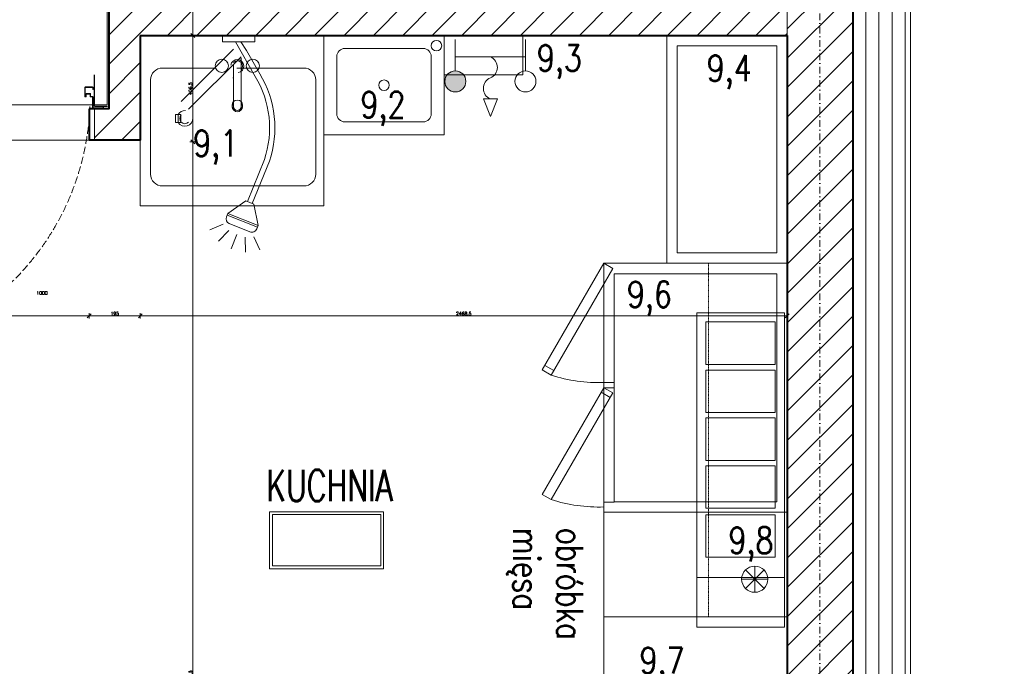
# Model space of a CAD drawing. Header units: millimetres. Extents: x -1893473 to 1546619, y -568027 to 942944.
# Tile 210 of 256: x 189593 to 193350, y -510971 to -508502. Entities that reach past the tile are written whole.
import ezdxf
from ezdxf.enums import TextEntityAlignment as Align

# ---------------------------------------------------------------- set-up
doc = ezdxf.new("R2010")
doc.units = ezdxf.units.MM
doc.header["$LTSCALE"] = 0.2
for name, pattern in [('2_3', [1, 0.5, -0.5]), ('CENTER', [0.6, 0.375, -0.075, 0.075, -0.075]), ('DASHDOT', [25.4, 12.7, -6.35, 0, -6.35]), ('Hidden Line', [391.222223, 282.222223, -109])]:
    doc.linetypes.add(name, pattern=pattern)
doc.layers.get('0').update_dxf_attribs({"lineweight": 0})
for name, color, linetype, lineweight in [('!! 0_Opis_pom', 9, 'Continuous', 13), ('!! 0_Osie', 1, 'DASHDOT', 13), ('!! 1_ tynk zewn  - nowy', 21, 'Continuous', 20), ('!! 1_drzwi-linia', 213, 'Continuous', 5), ('!! 1_hatch projektowane ściany', 4, 'Continuous', 5), ('!! 1_OPIS POM NOWE', 140, 'Continuous', 5), ('!! 1_PROJ Sciany', 2, 'Continuous', 40), ('!! 1_PROJ TERMOIZOL', 132, 'Continuous', 5), ('!! 2_ remont Ocieplenie', 4, 'ZIGZAG', 5), ('!! technologia', 20, 'Continuous', 5), ('!! wymiary osi', 250, 'Continuous', 9), ('P-Opis nadproża', 150, 'Continuous', 9), ('P-Osie', 1, 'DASHDOT', 18)]:
    doc.layers.add(name, color=color, linetype=linetype, lineweight=lineweight)
doc.layers.add('!! 1_ proj wyposdażenie', color=7, linetype='Continuous', lineweight=5, true_color=0xa1a1a1)
doc.layers.add('Powierzchnia', color=140, linetype='Continuous', lineweight=5, plot=False)
doc.styles.add('50', font='ROMANS.shx', dxfattribs={"width": 0.8, "height": 10})
doc.styles.add('ARIAL', font='tahoma.ttf')
doc.styles.add('TXT', font='simplex.shx')
doc.linetypes.add('ZIGZAG', pattern='A,0.00254,-5.08,[131,ltypeshp.shx,S=5.08,R=0,X=-5.08,Y=0],-10.16,[131,ltypeshp.shx,S=5.08,R=180,X=5.08,Y=0],-5.08', length=20.32254)
doc.dimstyles.new('DIM50', dxfattribs={"dimscale": 5, "dimtxt": 2.5, "dimasz": 1.5, "dimexe": 0, "dimexo": 0, "dimgap": 0.5, "dimtad": 1, "dimdec": 4, "dimrnd": 0.5, "dimdsep": 46, "dimtxsty": 'TXT', "dimblk1": 'TICK1', "dimblk2": 'TICK1', "dimsah": 1, "dimcen": 0, "dimse1": 1, "dimse2": 1, "dimclrd": 1, "dimclre": 7, "dimclrt": 9, "dimadec": 0, "dimazin": 0, "dimtfac": 1, "dimtdec": 4, "dimtmove": 2, "dimatfit": 3, "dimldrblk": 'TICK1', "dimfxl": 1, "dimtolj": 1, "dimarcsym": 0})

# ---------------------------------------------------------------- blocks, each defined once
blk = doc.blocks.new('Lave mains LMASW')
at = {"color": 0, "linetype": 'ByBlock', "lineweight": -2}
blk.add_lwpolyline([(0, -0.38), (0.46, -0.38), (0.46, 0), (0, 0)], close=True, dxfattribs=at)
blk.add_lwpolyline([(0.08, -0.33), (0.38, -0.33, 0.414214), (0.41, -0.3), (0.41, -0.08, 0.414214), (0.38, -0.05), (0.08, -0.05, 0.414214), (0.05, -0.08), (0.05, -0.3, 0.414214)], format="xyb", close=True, dxfattribs=at)
for centre in [(0.4301, -0.0392), (0.23, -0.19)]:
    blk.add_circle(centre, 0.02, dxfattribs=at)
blk = doc.blocks.new('Poste de nettoyage')
blk.add_lwpolyline([(0, 0), (0.3, 0), (0.3, 0.15), (0, 0.15)], close=True)
blk = doc.blocks.new('Poste de nettoyage!')
at = {"layer": '!! 1_ proj wyposdażenie'}
blk.add_blockref('Poste de nettoyage', (-0.15, -0.17), dxfattribs=at)
blk = doc.blocks.new('kran ze złączką')
h = blk.add_hatch(color=256)
edge = h.paths.add_edge_path()
edge.add_arc((20, -12), 3, 0, 360)
for p, q in [((0, -9), (0, 0)), ((20, -9), (20, 0)), ((20, -5), (0, -5)), ((12, -17), (8, -17)), ((10, -22), (8, -17)), ((12, -17), (10, -22))]:
    blk.add_line(p, q)
for centre in [(0, -12), (20, -12)]:
    blk.add_circle(centre, 3)
for centre, start, end in [((11.25, -8), 112.6199, 247.3801), ((8.75, -14), 292.6199, 67.3801)]:
    blk.add_arc(centre, 3.25, start, end)
blk = doc.blocks.new('nadstawka na gn')
blk.add_line((0, -101.14), (33.5, -101.14))
for points in [[(0, 0), (0, -120), (33.5, -120), (33.5, 0)], [(3.38, -3.51), (3.38, -19.71), (29.88, -19.71), (29.88, -3.51)], [(3.38, -21.92), (3.38, -38.12), (29.88, -38.12), (29.88, -21.92)], [(3.38, -40.16), (3.38, -56.36), (29.88, -56.36), (29.88, -40.16)], [(3.38, -58.4), (3.38, -74.6), (29.88, -74.6), (29.88, -58.4)], [(3.38, -77.17), (3.38, -93.37), (29.88, -93.37), (29.88, -77.17)]]:
    blk.add_lwpolyline(points, close=True)
blk = doc.blocks.new('STÓŁ 135')
for p, q in [((-19.04, 94.03), (-22.5, 96.03)), ((4, 89.5), (0, 89.5)), ((4, 87.5), (0, 87.5)), ((2.46, 83.77), (-1, 85.77)), ((4, 43.77), (0, 43.77)), ((57.61, 19.41), (57.61, 9.41)), ((61.15, 17.95), (54.08, 10.88)), ((54.08, 17.95), (61.15, 10.88)), ((52.61, 14.41), (62.61, 14.41))]:
    blk.add_line(p, q)
for points in [[(-23.5, 94.3), (-20.04, 92.3), (3.46, 133), (0, 135)], [(0, 0), (70, 0), (70, 135), (0, 135)], [(70, 40), (0, 40), (0, 135), (70, 135)], [(66, 44), (4, 44), (4, 131), (66, 131)], [(-23.5, 46.8), (-20.04, 44.8), (3.46, 85.5), (0, 87.5)]]:
    blk.add_lwpolyline(points, close=True)
blk.add_circle((57.61, 14.41), 5)
for centre in [(-2, 148.3), (-2, 100.8)]:
    blk.add_arc(centre, 58.84, 252.1541, 271.9528)
blk = doc.blocks.new('spryskiwacz')
for p, q in [((8.72, 77.02), (8.75, 82.79)), ((5.51, 75.99), (3.29, 81.46)), ((11.99, 76.87), (14.21, 81.89)), ((2.48, 74.49), (-1.55, 78.61)), ((0.24, 72.11), (-4.85, 74.17)), ((1.78, 68.59), (13.34, 73.26)), ((13.59, 72.63), (2.04, 67.96)), ((2.63, 71.82), (10.48, 75)), ((12.02, 64.39), (13.59, 72.63)), ((13.08, 73.9), (13.59, 72.63)), ((2.04, 67.96), (1.53, 69.22)), ((8.9, 63.13), (2.04, 67.96)), ((8.9, 63.13), (12.02, 64.39)), ((11.38, 64.14), (9.53, 63.39)), ((17.9, 48.06), (11.38, 64.14)), ((16.04, 47.31), (9.53, 63.39)), ((12.49, 15.65), (5.03, 2.5)), ((14.23, 14.66), (9.14, 5.7)), ((7.07, 2.5), (9.14, 5.7)), ((0, 2.5), (12.33, 2.5)), ((0, 0), (0, 2.5)), ((12.33, 0), (0, 0)), ((12.33, 2.5), (12.33, 0))]:
    blk.add_line(p, q)
for centre, radius, start, end in [((3.38, 69.97), 2, 112.0452, 202.0452), ((11.23, 73.14), 2, 22.0452, 112.0452), ((-19.82, 35.3), 37.82, 328.7803, 18.6943), ((-19.82, 35.3), 39.82, 328.7803, 18.6943)]:
    blk.add_arc(centre, radius, start, end)
blk = doc.blocks.new('BLOK OSI')
at = {"layer": 'P-Osie'}
blk.add_lwpolyline([(54572.71, -198088.59), (54572.71, -199860.82)], dxfattribs=at)
blk = doc.blocks.new('zaw-dr-90-p')
at = {"color": 2, "linetype": 'CENTER', "ltscale": 0.2}
for p, q in [((12, 0), (-12, 0)), ((0, 12), (0, -12)), ((24.5, 24), (31, 24)), ((24.5, 19), (31, 19))]:
    blk.add_line(p, q, dxfattribs=at)
at = {"ltscale": 0.2}
for p, q in [((10, 12), (6.5, 12)), ((10, 0), (10, 6.5))]:
    blk.add_line(p, q, dxfattribs=at)
blk.add_lwpolyline([(10, 10), (10, 39), (6.5, 39), (6.5, 10)], dxfattribs=at)
blk.add_lwpolyline([(0, 6.5), (23.5, 6.5, 0.414214), (28, 11), (28, 31), (24.5, 31), (24.5, 11, -0.414214), (23.5, 10), (0, 10, 4.561698), (7.6, 6.5), (4.9, 4.2)], format="xyb", dxfattribs=at)
blk.add_lwpolyline([(-0.2, -0.2), (-2.5, -0.2), (-2.5, 0.2), (-0.2, 0.2), (-0.2, 2.5), (0.2, 2.5), (0.2, 0.2), (2.8, 0.2), (2.8, -0.2), (0.2, -0.2), (0.2, -2.8), (-0.2, -2.8)], close=True)
blk.add_circle((0, 0), 6.5, dxfattribs=at)
blk = doc.blocks.new('drzwi 90- sc 12')
for p, q in [((-13616.12, 20410.26), (-13616.12, 20411.46)), ((-13616.12, 20411.46), (-13615.02, 20411.46)), ((-13614.92, 20411.36), (-13614.92, 20313.77)), ((-13620.32, 20410.16), (-13620.32, 20313.77)), ((-13614.92, 20409.86), (-13620.32, 20409.86)), ((-13616.12, 20410.26), (-13620.22, 20410.26)), ((-13616.12, 20410.26), (-13620, 20410.26)), ((-13618.17, 20410.26), (-13616.22, 20410.26)), ((-13618.17, 20410.26), (-13616.22, 20410.26)), ((-13620.32, 20313.47), (-13620.32, 20317.97)), ((-13614.92, 20312.27), (-13614.92, 20317.97)), ((-13614.92, 20313.77), (-13620.32, 20313.77)), ((-13618.22, 20313.67), (-13618.22, 20313.37)), ((-13618.22, 20313.67), (-13616.42, 20313.67)), ((-13618.22, 20313.37), (-13620.22, 20313.37)), ((-13617.77, 20311.12), (-13617.77, 20305.72)), ((-13617.77, 20311.12), (-13617.77, 20305.72)), ((-13616.17, 20309.92), (-13617.37, 20309.92)), ((-13616.17, 20309.92), (-13616.17, 20311.02)), ((-13615.92, 20313.17), (-13615.92, 20312.17)), ((-13615.92, 20312.17), (-13615.02, 20312.17)), ((-13715.57, 20308.32), (-13715.57, 20308.56)), ((-13715.57, 20307.69), (-13715.57, 20308.56)), ((-13715.57, 20307.82), (-13715.57, 20308.56)), ((-13715.57, 20307.72), (-13715.37, 20307.72)), ((-13715.77, 20301.96), (-13716.27, 20301.96)), ((-13616.77, 20301.96), (-13616.27, 20301.96))]:
    blk.add_line(p, q)
for points in [[(-13665.27, 20284.96), (-13665.27, 20325.83)], [(-13615.57, 20309.64), (-13615.32, 20309.64), (-13615.32, 20309.82), (-13616.32, 20309.82), (-13616.32, 20309.64), (-13615.92, 20309.64)]]:
    blk.add_lwpolyline(points)
at = {"ltscale": 0.2}
for points in [[(-13715.57, 20307.51), (-13715.57, 20309.48, 0.414214), (-13715.91, 20309.82), (-13719.43, 20309.82, 0.414214), (-13719.77, 20309.48), (-13719.77, 20308.92), (-13719.59, 20308.92), (-13719.59, 20309.48, -0.414214), (-13719.43, 20309.64), (-13716.97, 20309.64)], [(-13615.92, 20309.64), (-13616.63, 20309.64, 0.414214), (-13616.79, 20309.48), (-13616.79, 20305.58, -0.414214), (-13617.13, 20305.24), (-13617.58, 20305.24, 0.414214), (-13617.74, 20305.08), (-13617.74, 20304.48, -0.414214), (-13618.08, 20304.14), (-13619.26, 20304.14, -0.414214), (-13619.6, 20304.48), (-13619.6, 20305.15, 1), (-13619.79, 20305.15), (-13619.79, 20301.96, 0.414214), (-13619.63, 20301.8), (-13617.11, 20301.8, 0.414214), (-13616.95, 20301.96), (-13616.95, 20302.52), (-13616.77, 20302.52), (-13616.77, 20301.96, -0.414214), (-13617.11, 20301.62), (-13619.63, 20301.62, -0.414214), (-13619.97, 20301.96), (-13619.97, 20305.15, -1), (-13619.42, 20305.15), (-13619.42, 20304.48, 0.414214), (-13619.26, 20304.32), (-13618.08, 20304.32, 0.414214), (-13617.92, 20304.48), (-13617.92, 20305.08, -0.414214), (-13617.58, 20305.42), (-13617.13, 20305.42, 0.414214), (-13616.97, 20305.58), (-13616.97, 20309.48, -0.414214), (-13616.63, 20309.82), (-13613.11, 20309.82, -0.414214), (-13612.77, 20309.48), (-13612.77, 20308.92), (-13612.95, 20308.92), (-13612.95, 20309.48, 0.414214), (-13613.11, 20309.64), (-13615.57, 20309.64)], [(-13716.97, 20309.64), (-13715.91, 20309.64, -0.414214), (-13715.75, 20309.48), (-13715.75, 20307.51)], [(-13715.75, 20307.76), (-13715.75, 20305.58, 0.414214), (-13715.41, 20305.24), (-13714.96, 20305.24, -0.414214), (-13714.8, 20305.08), (-13714.8, 20304.48, 0.414214), (-13714.46, 20304.14), (-13713.28, 20304.14, 0.414214), (-13712.94, 20304.48), (-13712.94, 20305.15, -1), (-13712.75, 20305.15), (-13712.75, 20301.96, -0.414214), (-13712.91, 20301.8), (-13715.43, 20301.8, -0.414214), (-13715.59, 20301.96), (-13715.59, 20302.52), (-13715.77, 20302.52), (-13715.77, 20301.96, 0.414214), (-13715.43, 20301.62), (-13712.91, 20301.62, 0.414214), (-13712.57, 20301.96), (-13712.57, 20305.15, 1), (-13713.12, 20305.15), (-13713.12, 20304.48, -0.414214), (-13713.28, 20304.32), (-13714.46, 20304.32, -0.414214), (-13714.62, 20304.48), (-13714.62, 20305.08, 0.414214), (-13714.96, 20305.42), (-13715.41, 20305.42, -0.414214), (-13715.57, 20305.58), (-13715.57, 20307.64)]]:
    blk.add_lwpolyline(points, format="xyb", dxfattribs=at)
at = {"lineweight": 30}
for points in [[(-13716.27, 20308.92), (-13721.27, 20308.92)], [(-13716.27, 20308.92), (-13716.27, 20296.92)], [(-13614.27, 20308.92), (-13609.27, 20308.92)], [(-13614.27, 20308.92), (-13614.27, 20296.92)]]:
    blk.add_lwpolyline(points, dxfattribs=at)
blk.add_lwpolyline([(-13616.79, 20308.82), (-13616.97, 20308.82), (-13616.97, 20307.42), (-13616.79, 20307.42)], close=True)
for centre, radius, start, end in [((-13615.02, 20411.36), 0.1, 0, 90), ((-13620.22, 20410.16), 0.1, 90, 180), ((-13616.42, 20313.17), 0.5, 0, 90), ((-13620.22, 20313.47), 0.1, 180, 270), ((-13616.27, 20311.02), 0.1, 0, 90), ((-13615.02, 20312.27), 0.1, 270, 0)]:
    blk.add_arc(centre, radius, start, end)
at = {"linetype": 'Hidden Line', "lineweight": 9, "ltscale": 0.05}
blk.add_arc((-13615.5, 20305.14), 99.12, 94.8005, 177.6944, dxfattribs=at)
at = {"xscale": 0.09999999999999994, "yscale": 0.09999999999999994, "zscale": 0.09999999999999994, "rotation": 180.0000000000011}
blk.add_blockref('zaw-dr-90-p', (-13614.92, 20310.92), dxfattribs=at)
blk = doc.blocks.new('TICK1')
at = {"color": 2}
blk.add_line((-1, -1), (1, 1), dxfattribs=at)
at = {"color": 0}
for p, q in [((0, 0), (-1, 0)), ((0, -1.4), (0, 1.4))]:
    blk.add_line(p, q, dxfattribs=at)
blk = doc.blocks.new('*D1470')
at = {"layer": '!! wymiary osi', "color": 1, "lineweight": -2, "transparency": 16777216}
blk.add_line((323563, -514349.5), (323563, -514454.5), dxfattribs=at)
at = {"layer": 'DEFPOINTS', "color": 0, "transparency": 16777216}
for p in [(320754.6, -514342), (320754.6, -514462), (323563, -514462)]:
    blk.add_point(p, dxfattribs=at)
at = {"layer": '!! wymiary osi', "color": 1, "lineweight": -2, "transparency": 16777216, "xscale": 7.5, "yscale": 7.5, "zscale": 7.5}
for p, rotation in [((323563, -514342), 90), ((323563, -514462), 270)]:
    blk.add_blockref('TICK1', p, dxfattribs=dict(at, rotation=rotation))
at = {"layer": '!! wymiary osi', "color": 9, "transparency": 16777216, "insert": (323554.2, -514402), "char_height": 12.5, "attachment_point": 5, "rotation": 90, "style": 'TXT'}
blk.add_mtext('\\A1;120', dxfattribs=at)
blk = doc.blocks.new('*D1471')
at = {"layer": '!! wymiary osi', "color": 1, "lineweight": -2, "transparency": 16777216}
blk.add_line((323563, -514469.5), (323563, -518956.4), dxfattribs=at)
at = {"layer": 'DEFPOINTS', "color": 0, "transparency": 16777216}
for p in [(320754.6, -514462), (320754.7, -518963.9), (323563, -518963.9)]:
    blk.add_point(p, dxfattribs=at)
at = {"layer": '!! wymiary osi', "color": 1, "lineweight": -2, "transparency": 16777216, "xscale": 7.5, "yscale": 7.5, "zscale": 7.5}
for p, rotation in [((323563, -514462), 90), ((323563, -518963.9), 270)]:
    blk.add_blockref('TICK1', p, dxfattribs=dict(at, rotation=rotation))
at = {"layer": '!! wymiary osi', "color": 9, "transparency": 16777216, "insert": (323554.2, -516713), "char_height": 12.5, "attachment_point": 5, "rotation": 90, "style": 'TXT'}
blk.add_mtext('\\A1;4502', dxfattribs=at)
blk = doc.blocks.new('*D1548')
at = {"layer": '!! wymiary osi', "color": 1, "lineweight": -2, "transparency": 16777216}
blk.add_line((318485.9, -514349.5), (318485.9, -514454.5), dxfattribs=at)
at = {"layer": 'DEFPOINTS', "color": 0, "transparency": 16777216}
for p in [(318285.9, -514342), (318285.9, -514462), (318485.9, -514462)]:
    blk.add_point(p, dxfattribs=at)
at = {"layer": '!! wymiary osi', "color": 1, "lineweight": -2, "transparency": 16777216, "xscale": 7.5, "yscale": 7.5, "zscale": 7.5}
for p, rotation in [((318485.9, -514342), 90), ((318485.9, -514462), 270)]:
    blk.add_blockref('TICK1', p, dxfattribs=dict(at, rotation=rotation))
at = {"layer": '!! wymiary osi', "color": 9, "transparency": 16777216, "insert": (318710.9, -514212.4), "char_height": 12.5, "attachment_point": 5, "rotation": 90, "style": 'TXT'}
blk.add_mtext('\\A1;120', dxfattribs=at)
blk = doc.blocks.new('*D1549')
at = {"layer": '!! wymiary osi', "color": 1, "lineweight": -2, "transparency": 16777216}
blk.add_line((318485.9, -514469.5), (318485.9, -514860.7), dxfattribs=at)
at = {"layer": 'DEFPOINTS', "color": 0, "transparency": 16777216}
for p in [(318285.9, -514462), (318285.9, -514868.2), (318485.9, -514868.2)]:
    blk.add_point(p, dxfattribs=at)
at = {"layer": '!! wymiary osi', "color": 1, "lineweight": -2, "transparency": 16777216, "xscale": 7.5, "yscale": 7.5, "zscale": 7.5}
for p, rotation in [((318485.9, -514462), 90), ((318485.9, -514868.2), 270)]:
    blk.add_blockref('TICK1', p, dxfattribs=dict(at, rotation=rotation))
at = {"layer": '!! wymiary osi', "color": 9, "transparency": 16777216, "insert": (318477.1, -514665.1), "char_height": 12.5, "attachment_point": 5, "rotation": 90, "style": 'TXT'}
blk.add_mtext('\\A1;406.5', dxfattribs=at)
blk = doc.blocks.new('*D1550')
at = {"layer": '!! wymiary osi', "color": 1, "lineweight": -2, "transparency": 16777216}
blk.add_line((318485.9, -514875.7), (318485.9, -518956.2), dxfattribs=at)
at = {"layer": 'DEFPOINTS', "color": 0, "transparency": 16777216}
for p in [(318285.9, -514868.2), (318285.9, -518963.7), (318485.9, -518963.7)]:
    blk.add_point(p, dxfattribs=at)
at = {"layer": '!! wymiary osi', "color": 1, "lineweight": -2, "transparency": 16777216, "xscale": 7.5, "yscale": 7.5, "zscale": 7.5}
for p, rotation in [((318485.9, -514868.2), 90), ((318485.9, -518963.7), 270)]:
    blk.add_blockref('TICK1', p, dxfattribs=dict(at, rotation=rotation))
at = {"layer": '!! wymiary osi', "color": 9, "transparency": 16777216, "insert": (318477.1, -516916), "char_height": 12.5, "attachment_point": 5, "rotation": 90, "style": 'TXT'}
blk.add_mtext('\\A1;4095.5', dxfattribs=at)
blk = doc.blocks.new('*D1553')
at = {"layer": '!! wymiary osi', "color": 1, "lineweight": -2, "transparency": 16777216}
blk.add_line((317098.4, -515532.8), (318083.4, -515532.8), dxfattribs=at)
at = {"layer": 'DEFPOINTS', "color": 0, "transparency": 16777216}
for p in [(317090.9, -514862), (318090.9, -514862), (318090.9, -515532.8)]:
    blk.add_point(p, dxfattribs=at)
at = {"layer": '!! wymiary osi', "color": 1, "lineweight": -2, "transparency": 16777216, "xscale": 7.5, "yscale": 7.5, "zscale": 7.5, "rotation": 180}
blk.add_blockref('TICK1', (317090.9, -515532.8), dxfattribs=at)
at = {"layer": '!! wymiary osi', "color": 1, "lineweight": -2, "transparency": 16777216, "xscale": 7.5, "yscale": 7.5, "zscale": 7.5}
blk.add_blockref('TICK1', (318090.9, -515532.8), dxfattribs=at)
at = {"layer": '!! wymiary osi', "color": 9, "transparency": 16777216, "insert": (317910.5, -515445.3), "char_height": 12.5, "attachment_point": 5, "style": 'TXT'}
blk.add_mtext('\\A1;1000', dxfattribs=at)
blk = doc.blocks.new('*D1554')
at = {"layer": '!! wymiary osi', "color": 1, "lineweight": -2, "transparency": 16777216}
blk.add_line((318098.4, -515532.8), (318278.4, -515532.8), dxfattribs=at)
at = {"layer": 'DEFPOINTS', "color": 0, "transparency": 16777216}
for p in [(318090.9, -514862), (318285.9, -514862), (318285.9, -515532.8)]:
    blk.add_point(p, dxfattribs=at)
at = {"layer": '!! wymiary osi', "color": 1, "lineweight": -2, "transparency": 16777216, "xscale": 7.5, "yscale": 7.5, "zscale": 7.5, "rotation": 180}
blk.add_blockref('TICK1', (318090.9, -515532.8), dxfattribs=at)
at = {"layer": '!! wymiary osi', "color": 1, "lineweight": -2, "transparency": 16777216, "xscale": 7.5, "yscale": 7.5, "zscale": 7.5}
blk.add_blockref('TICK1', (318285.9, -515532.8), dxfattribs=at)
at = {"layer": '!! wymiary osi', "color": 9, "transparency": 16777216, "insert": (318188.4, -515524.1), "char_height": 12.5, "attachment_point": 5, "style": 'TXT'}
blk.add_mtext('\\A1;195', dxfattribs=at)
blk = doc.blocks.new('*D1555')
at = {"layer": '!! wymiary osi', "color": 1, "lineweight": -2, "transparency": 16777216}
blk.add_line((318293.4, -515532.8), (320747.1, -515532.8), dxfattribs=at)
at = {"layer": 'DEFPOINTS', "color": 0, "transparency": 16777216}
for p in [(318285.9, -514862), (320754.6, -514897), (320754.6, -515532.8)]:
    blk.add_point(p, dxfattribs=at)
at = {"layer": '!! wymiary osi', "color": 1, "lineweight": -2, "transparency": 16777216, "xscale": 7.5, "yscale": 7.5, "zscale": 7.5, "rotation": 180}
blk.add_blockref('TICK1', (318285.9, -515532.8), dxfattribs=at)
at = {"layer": '!! wymiary osi', "color": 1, "lineweight": -2, "transparency": 16777216, "xscale": 7.5, "yscale": 7.5, "zscale": 7.5}
blk.add_blockref('TICK1', (320754.6, -515532.8), dxfattribs=at)
at = {"layer": '!! wymiary osi', "color": 9, "transparency": 16777216, "insert": (319520.3, -515524.1), "char_height": 12.5, "attachment_point": 5, "style": 'TXT'}
blk.add_mtext('\\A1;2468.5', dxfattribs=at)
blk = doc.blocks.new('A$C2EB40A8D')
at = {"layer": '!! 1_hatch projektowane ściany'}
h = blk.add_hatch(dxfattribs=at)
h.set_pattern_fill('ANSI31', color=256, scale=25)
h.set_pattern_definition([(45, (-604946.8, 1975923.4), (-56.1266008, 56.1266008), [])])
h.paths.add_polyline_path([(21393.8353, -7452.48603), (21278.87011, -7452.48603), (21278.87011, -7332.48603), (21393.8353, -7332.48603)])
h.paths.add_polyline_path([(23613.8345, -7452.48603), (23613.8345, -7332.48603), (22983.8345, -7332.48603), (22983.8345, -4832.48603), (22863.8345, -4832.48603), (22863.8345, -7332.48603), (22413.8353, -7332.48603), (22413.8353, -7452.48603)])
h.paths.add_polyline_path([(27183.8345, -7452.48603), (27183.8345, -7332.48603), (26973.8345, -7332.48603), (26973.8345, -6690.35405), (26853.8345, -6690.35405), (26853.8345, -7332.48603), (24853.8345, -7332.48603), (24853.8345, -6082.48603), (25853.8345, -6082.48603), (25853.8345, -4837.48603), (25733.8345, -4837.48603), (25733.8345, -5962.48603), (24733.8345, -5962.48603), (24733.8345, -7332.48603), (24633.8345, -7332.48603), (24633.8345, -7452.48603)])
h.paths.add_polyline_path([(26853.8345, -5670.35405), (26973.8345, -5670.35405), (26973.8345, -4832.48603), (26853.8345, -4832.48603)])
h.paths.add_polyline_path([(28203.8345, -7332.48603), (28853.8345, -7332.48603), (28853.8345, -7452.48603), (28203.8345, -7452.48603)])
h.paths.add_polyline_path([(26265.09355, -10252.48603), (26385.09355, -10252.48603), (26385.09355, -9772.48603), (28853.8345, -9772.48603), (28853.8345, -9652.48603), (26385.09355, -9652.48603), (26385.09355, -8902.48603), (26265.09355, -8902.48603)])
h.paths.add_polyline_path([(21278.87011, -8902.48603), (22305.09355, -8902.48603), (22305.09355, -9022.48603), (21278.87011, -9022.48603)])
h.paths.add_polyline_path([(21278.87011, -11022.48603), (24695.09355, -11022.48603), (24695.09355, -10192.48603), (24815.09355, -10192.48603), (24815.09355, -11222.48603), (24695.09355, -11222.48603), (24695.09355, -11142.48603), (21276.3526, -11142.48603)])
h.paths.add_polyline_path([(21276.3526, -12786.61062), (24695.09355, -12786.61062), (24695.09355, -13282.48603), (24813.74355, -13282.48603), (24816.44355, -12241.88623), (24695.09355, -12243.08583), (24695.09355, -12666.61062), (21278.87011, -12666.61062)])
h.paths.add_polyline_path([(24345.09355, -14560.73521), (25190.09355, -14560.73521), (25190.09355, -14440.73521), (24815.09355, -14440.73521), (24815.09355, -14302.48603), (24695.09355, -14302.48603), (24695.09355, -14440.73521), (24345.09355, -14440.73521)])
h.paths.add_polyline_path([(26210.09354, -14560.66503), (26385.09355, -14560.66503), (26385.09355, -14160.73521), (28853.83391, -14160.73521), (28853.8345, -14040.73521), (26385.09355, -14040.73521), (26385.09355, -13392.48603), (26265.09355, -13392.46681), (26265.09355, -14440.73521), (26210.08529, -14440.66503)])
edge = h.paths.add_edge_path()
edge.add_line((26265.09355, -12372.46681), (26385.09355, -12372.46681))
edge.add_line((26385.09355, -12372.46681), (26385.09355, -11892.48603))
edge.add_line((26385.09355, -11892.48603), (28853.83391, -11892.48603))
edge.add_line((28853.83391, -11892.48603), (28853.83391, -11772.48603))
edge.add_line((28853.83391, -11772.48603), (26385.09355, -11772.48603))
edge.add_line((26385.09355, -11772.48603), (26385.09355, -11272.48603))
edge.add_line((26385.09355, -11272.48603), (26265.09355, -11272.48603))
edge.add_line((26265.09355, -11272.48603), (26265.09355, -12373.6664))
h = blk.add_hatch(dxfattribs=at)
h.set_pattern_fill('ANSI31', color=256, scale=25)
h.set_pattern_definition([(45, (-604946.8, 1976053.4), (-56.1266008, 56.1266008), [])])
h.paths.add_polyline_path([(28853.83391, -18662.48603), (29103.83391, -18662.48603), (29103.83391, -11122.61328), (28853.83391, -11122.61328)])
at = {"layer": '!! 1_ proj wyposdażenie'}
for p, q in [((26541.1422, -14413.65501), (26741.1422, -14213.65501)), ((26569.42647, -14441.93928), (26769.42647, -14241.93928))]:
    blk.add_line(p, q, dxfattribs=at)
at = {"layer": '!! 1_ proj wyposdażenie', "ltscale": 0.1}
for p, q in [((26740.28434, -14271.08142), (26740.28434, -14432.12541)), ((26770.28434, -14247.79714), (26770.28434, -14432.12541))]:
    blk.add_line(p, q, dxfattribs=at)
for points in [[(26385.09355, -14810.7352), (27085.09355, -14810.7352), (27085.09355, -14160.7352), (26385.09355, -14160.7352)], [(28393.83425, -15030.73521), (28853.83425, -15030.73521), (28853.83425, -14160.73521), (28393.83425, -14160.73521)], [(28433.83425, -14990.73521), (28813.83425, -14990.73521), (28813.83425, -14200.73521), (28433.83425, -14200.73521)]]:
    blk.add_lwpolyline(points, close=True, dxfattribs=at)
blk.add_lwpolyline([(26672.92774, -14285.49072), (26469.27783, -14285.49072, 0.4142135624), (26424.27783, -14330.49072), (26424.27783, -14690.49072, 0.4142135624), (26469.27783, -14735.49072), (27009.27783, -14735.49072, 0.4142135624), (27054.27783, -14690.49072), (27054.27783, -14330.49072, 0.4142135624), (27009.27783, -14285.49072), (26752.77783, -14285.49072)], format="xyb", dxfattribs=at)
blk.add_lwpolyline([(26740.28434, -14323.23521), (26738.13055, -14323.23521)], dxfattribs=at)
at = {"layer": '!! 1_ proj wyposdażenie'}
for points in [[(26539.30358, -14462.79715), (26539.30358, -14492.79715), (26519.30358, -14492.79715), (26519.30358, -14462.79715)], [(26519.30358, -14462.79715), (26519.30358, -14492.79715), (26529.30358, -14492.79715), (26529.30358, -14462.79715)], [(28153.83554, -15030.73521), (28853.83554, -15030.73521), (28853.83554, -18662.48603), (28153.83554, -18662.48603)]]:
    blk.add_lwpolyline(points, close=True, dxfattribs=at)
at = {"layer": '!! 1_ proj wyposdażenie', "linetype": '2_3', "ltscale": 5}
blk.add_lwpolyline([(28853.83391, -16380.73521), (28853.83391, -15030.73521), (28553.83391, -15030.73521), (28553.83391, -16380.73521)], close=True, dxfattribs=at)
at = {"layer": '!! 1_ proj wyposdażenie', "ltscale": 0.1}
for centre in [(26696.08939, -14276.77012), (26814.47929, -14276.77012)]:
    blk.add_circle(centre, 25, dxfattribs=at)
at = {"layer": '!! 1_ proj wyposdażenie'}
blk.add_circle((26755.28434, -14427.79714), 20, dxfattribs=at)
at = {"layer": '!! 1_ proj wyposdażenie', "ltscale": 0.1}
for centre, radius, start, end in [((26755.28434, -14277.79715), 25, 278.13010235, 171.86989765), ((26755.28434, -14432.12541), 20, 138.59037789, 41.40962211), ((26755.28434, -14432.12541), 15, 180, 0)]:
    blk.add_arc(centre, radius, start, end, dxfattribs=at)
at = {"layer": '!! 1_ proj wyposdażenie'}
for centre, radius, start, end in [((26755.28434, -14277.79715), 20, 315, 135), ((26555.28434, -14477.79715), 30, 86.81031489, 150), ((26555.28434, -14477.79715), 20, 135, 315), ((26555.28434, -14477.79715), 30, 210, 3.1896851)]:
    blk.add_arc(centre, radius, start, end, dxfattribs=at)
at = {"layer": '!! 1_ tynk zewn  - nowy'}
for p, q in [((29303.83291, -19132.49367), (29303.83038, -11072.61328)), ((29323.83291, -19132.49363), (29323.83041, -11142.61328))]:
    blk.add_line(p, q, dxfattribs=at)
at = {"layer": '!! 1_hatch projektowane ściany'}
for points in [[(28853.83391, -18662.48603), (29103.83391, -18662.48603), (29103.83391, -11122.61328), (28853.83391, -11122.61328)], [(26210.09354, -14560.66503), (26385.09355, -14560.66503), (26385.09355, -14160.73521), (28853.83391, -14160.73521), (28853.8345, -14040.73521), (26385.09355, -14040.73521), (26385.09355, -13392.48603), (26265.09355, -13392.46681), (26265.09355, -14440.73521), (26210.08529, -14440.66503)]]:
    blk.add_lwpolyline(points, close=True, dxfattribs=at)
at = {"layer": '!! 1_OPIS POM NOWE'}
for points in [[(26878.11534, -16196.97469), (27313.31534, -16196.97469), (27313.31534, -15979.37469), (26878.11534, -15979.37469)], [(26888.99534, -16186.09469), (27302.43534, -16186.09469), (27302.43534, -15990.25469), (26888.99534, -15990.25469)]]:
    blk.add_lwpolyline(points, close=True, dxfattribs=at)
at = {"layer": '!! 1_PROJ Sciany'}
for points in [[(29103.83391, -11042.61328), (29103.83391, -18912.48603), (25982.64724, -18912.48603)], [(26265.09355, -13392.48603), (26265.09355, -14440.73521), (26190.09355, -14440.73521)], [(28853.83391, -14160.73521), (28853.83391, -18662.48603), (25982.64724, -18662.48603)], [(26385.09355, -14160.73521), (26385.09355, -14560.73521), (26190.09355, -14560.73521)], [(26385.09355, -14160.73521), (28853.8345, -14160.73521)], [(26190.09355, -14440.73521), (26190.09355, -14560.73521)]]:
    blk.add_lwpolyline(points, dxfattribs=at)
at = {"layer": '!! 1_PROJ TERMOIZOL', "linetype": 'ZIGZAG', "ltscale": 0.75}
for p, q in [((29153.83291, -18962.42388), (29153.8304, -11072.61328)), ((29253.83291, -19062.49324), (29253.83039, -11072.61328))]:
    blk.add_line(p, q, dxfattribs=at)
at = {"layer": '!! 2_ remont Ocieplenie', "linetype": 'Continuous', "ltscale": 0.75}
blk.add_line((29203.83291, -19012.49313), (29203.83039, -11072.61328), dxfattribs=at)
at = {"layer": 'Powierzchnia'}
for points in [[(21276.3526, -7437.08775), (28853.8345, -7437.08775), (28853.8345, -9637.08775), (26385.09355, -9637.08775), (26385.09355, -8887.08775), (26265.09355, -8887.08775), (26258.02799, -14425.32791), (24815.09355, -14425.32791), (24815.09355, -8887.08775), (21276.3526, -8887.08775)], [(26385.09355, -14560.73521), (21276.3526, -14560.73521), (21273.72203, -18647.28594), (28853.83391, -18647.28594), (28853.8342, -14160.73521), (26385.09384, -14160.73521)]]:
    blk.add_lwpolyline(points, close=True, dxfattribs=at)
at = {"layer": '!! 0_Osie', "xscale": 10, "yscale": 10, "zscale": 10}
blk.add_blockref('BLOK OSI', (-516748.24414, 1976683.397), dxfattribs=at)
at = {"layer": '!! 1_ proj wyposdażenie', "ltscale": 0.1, "xscale": -10, "yscale": 10, "zscale": 10, "rotation": 180}
blk.add_blockref('spryskiwacz', (26698.45999, -14160.7352), dxfattribs=at)
at = {"layer": '!! 1_ proj wyposdażenie'}
for name, p, xscale, yscale, zscale in [('Lave mains LMASW', (27085.09355, -14160.7352), 1000, 1000, 1000), ('Poste de nettoyage!', (27695.09355, -14140.7352), 1000, 1000, 1000), ('kran ze złączką', (27854.88207, -14175.74229), -13.3817428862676, 13.3817428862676, 13.38174288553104), ('STÓŁ 135', (28153.83554, -16380.73521), 10, 10, 10), ('nadstawka na gn', (28508.83391, -15219.36063), 10, 10, 10)]:
    blk.add_blockref(name, p, dxfattribs=dict(at, xscale=xscale, yscale=yscale, zscale=zscale))
at = {"layer": '!! 1_drzwi-linia', "xscale": 10, "yscale": 10, "zscale": 10, "rotation": 180.0039420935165}
blk.add_blockref('drzwi 90- sc 12', (-110966.57622, 188649.14075), dxfattribs=at)
at = {"layer": '!! 0_Opis_pom', "ltscale": 0.7, "style": 'ARIAL'}
for tag, p in [('B1,21', (-891.77727, 31796.97458)), ('A1,16', (-13651.31084, 31587.95236)), ('B1,19', (-5798.61305, 31587.22944)), ('B1/17', (-9701.43347, 31565.05244)), ('1,23', (10805.41388, 31565.05244)), ('1,22', (4526.58954, 31507.65132)), ('A1,1', (-16866.13618, 31459.3792)), ('B1,18', (-7791.62894, 31330.08444)), ('B1,20', (-2961.4347, 31167.05787)), ('A1,6', (-19287.17717, 30923.71998)), ('B1,1', (14135.63445, 30913.92963)), ('B1,3', (17346.74696, 30023.81022)), ('B1,4', (29817.71501, 29157.67457)), ('A1,5', (-23454.5385, 28820.77901)), ('A1,2', (-17502.57721, 28602.57524)), ('B1,2D', (2616.16402, 28559.52261)), ('A1,15', (-13651.31084, 28261.46046)), ('B1,4', (29883.58177, 28158.35876)), ('B1,2B', (18801.54781, 27650.12382)), ('B1,2A', (13086.7373, 27376.04393)), ('A1,3', (-16846.27912, 25980.40356)), ('B1,8', (9089.53994, 25356.27639)), ('B1,6', (31915.87888, 23754.79829)), ('A1,4', (-24010.17576, 23559.17399)), ('B1,14', (-11621.32288, 23261.44183)), ('B1,13', (-3080.55208, 22924.09997)), ('B1,10', (3982.60923, 22874.21277)), ('B1,5', (29245.49088, 22896.69268)), ('B1,9', (5634.43488, 22623.92098)), ('B1,2C', (13327.26639, 22378.5328)), ('B1,7', (16398.41175, 22348.28836)), ('B1,11', (5553.20442, 20939.83877)), ('B1,12', (3693.27174, 20628.72148)), ('C1,3', (5969.08376, 16336.01084)), ('C1,2', (11955.93711, 11671.55655)), ('C1,1', (15659.17205, 11415.94196)), ('C1,4', (5140.00888, 9205.5831)), ('C1,5', (5680.4486, 6154.54995)), ('C1,10', (16327.05085, 6080.66085)), ('C1,9', (16526.57171, 3173.45283)), ('C1,6', (6367.37903, 2771.84181)), ('D0,18', (-1981.87701, -110.73158)), ('D0,7', (-13531.42299, -1159.67649)), ('C1,7', (7275.77161, -1303.00991)), ('D0,17', (2064.87671, -1345.69113)), ('D0,3', (-9324.21674, -1442.63631)), ('D0,6', (-17529.61851, -1957.37463)), ('D0,10', (-21369.4432, -2140.60378)), ('D,09', (-12990.08379, -2746.32902)), ('D0,2', (-5516.19514, -3101.87722)), ('D0,16', (2266.73061, -3284.15369)), ('D0,8', (-14357.79539, -3567.69719)), ('D0,5', (-10461.54478, -3629.26575)), ('D0,4', (-8396.53404, -4353.7937)), ('D0,15', (1974.41895, -5205.84774)), ('D0,1', (-5633.49598, -5662.48534)), ('D0,11', (-23334.09291, -6045.78706)), ('D0,12', (-22436.85763, -9302.9678)), ('D0,13', (-22436.85763, -11581.16526)), ('D0,14', (-13645.94445, -11884.57769))]:
    blk.add_attdef(tag, text='', height=119.68, dxfattribs=at).set_placement(p, align=Align.MIDDLE_CENTER)
at = {"layer": '!! 1_OPIS POM NOWE', "style": 'TXT', "width": 0.7}
blk.add_text('KUCHNIA', height=120, dxfattribs=at).set_placement((27106.86666, -15938.91156), align=Align.CENTER)
at = {"layer": '!! 1_OPIS POM NOWE', "style": 'ARIAL'}
for tag, p in [('C1.7A', (7769.3756, 685.765)), ('C1.7C', (7655.80151, -2045.04756)), ('C1.8B', (10935.93068, -2107.41983)), ('C1.8A', (13897.39715, -2120.69016)), ('C1.7B', (8274.43201, -3270.18959)), ('E1.2', (16701.02923, -5331.07351)), ('E1.5E', (21974.23379, -5463.99012)), ('E1.5D', (24989.27391, -5785.36474)), ('E1.1', (8357.81567, -5851.01076)), ('E1.5C', (25222.53959, -6394.64172)), ('E1.5B', (27694.70831, -7009.86571)), ('E1.6', (5279.46063, -8141.28746)), ('E1.5A', (25547.9555, -8495.18994)), ('E1.5G', (23977.19473, -9792.46695)), ('E1.5F', (22414.7084, -9822.66389)), ('E1,4', (13935.69867, -10458.20073)), ('E1.5L', (28030.8296, -11267.7725)), ('E1.3', (5639.18862, -11994.01941)), ('E1.5H', (23988.49716, -12231.38049)), ('E1.5K', (27714.73934, -12977.98364)), ('E1.5I', (22290.68736, -13989.9049)), ('E1.5J', (27095.71534, -16088.17469))]:
    blk.add_attdef(tag, text='', height=119.68, dxfattribs=at).set_placement(p, align=Align.MIDDLE_CENTER)
at = {"layer": '!! technologia', "char_height": 100, "attachment_point": 1, "style": '50'}
for s, insert in [('9,3', (27898.61444, -14196.66793)), ('9,4', (28546.57464, -14235.94933)), ('9,2', (27225.1933, -14375.12519)), ('9,1', (26586.85738, -14522.923)), ('9,6', (28242.25934, -15099.65897)), ('9,8', (28629.76325, -16037.98603)), ('9,7', (28290.26202, -16496.91163))]:
    blk.add_mtext_dynamic_manual_height_columns(s, width=33.3164928, gutter_width=50, heights=[10], dxfattribs=dict(at, insert=insert))
at = {"layer": '!! technologia'}
note = blk.add_mtext_dynamic_manual_height_columns('obróbka ', width=182.4693139, gutter_width=50, heights=[10, 0], dxfattribs=dict(at, insert=(28074.93471, -15808.47316), char_height=100, attachment_point=1, rotation=270, style='50'))
for column, words in zip(note.columns.linked_columns, ['mięsa']):
    column.text = words
at = {"layer": '!! wymiary osi'}
dim = blk.add_linear_dim(base=(26585.06185, -14160.7352), p1=(26385.09355, -14040.73521), p2=(26385.09355, -14160.7352), angle=90, dimstyle='DIM50', dxfattribs=at)
dim.commit()
dim.dimension.update_dxf_attribs({"geometry": '*D1548', "text_midpoint": (26810.06185, -13911.15972), "dimtype": 128, "insert": (-291900.79406, 500301.26018)})
for base, p1, p2, picture, middle in [((31662.19804, -14160.73521), (28853.8345, -14040.73521), (28853.8345, -14160.73521), '*D1470', (31653.44804, -14100.73521)), ((26585.06185, -14566.98521), (26385.09355, -14160.7352), (26385.09355, -14566.98521), '*D1549', (26576.31185, -14363.8602)), ((31662.19804, -18662.68422), (28853.8345, -14160.73521), (28853.87011, -18662.68422), '*D1471', (31653.44804, -16411.70971)), ((26585.06185, -18662.48603), (26385.09355, -14566.98521), (26385.09355, -18662.48603), '*D1550', (26576.31185, -16614.73562))]:
    dim = blk.add_linear_dim(base=base, p1=p1, p2=p2, angle=90, dimstyle='DIM50', dxfattribs=at)
    dim.commit()
    dim.dimension.update_dxf_attribs({"geometry": picture, "text_midpoint": middle, "insert": (-291900.79406, 500301.26018)})
dim = blk.add_linear_dim(base=(26190.09355, -15231.5529), p1=(25190.09355, -14560.73521), p2=(26190.09355, -14560.73521), dimstyle='DIM50', dxfattribs=at)
dim.commit()
dim.dimension.update_dxf_attribs({"geometry": '*D1553', "text_midpoint": (26009.72449, -15144.0529), "dimtype": 128, "insert": (-291900.79406, 500301.26018)})
for base, p1, p2, picture, middle in [((26385.09355, -15231.5529), (26190.09355, -14560.73521), (26385.09355, -14560.73521), '*D1554', (26287.59355, -15222.8029)), ((28853.83425, -15231.5529), (26385.09355, -14560.73521), (28853.83425, -14595.73521), '*D1555', (27619.4639, -15222.8029))]:
    dim = blk.add_linear_dim(base=base, p1=p1, p2=p2, dimstyle='DIM50', dxfattribs=at)
    dim.commit()
    dim.dimension.update_dxf_attribs({"geometry": picture, "text_midpoint": middle, "insert": (-291900.79406, 500301.26018)})

msp = doc.modelspace()

# ---------------------------------------------------------------- block references
at = {"layer": 'P-Opis nadproża', "color": 4}
msp.add_blockref('A$C2EB40A8D', (163667.94092, -494401.63474), dxfattribs=at)

doc.saveas('drawing.dxf')
